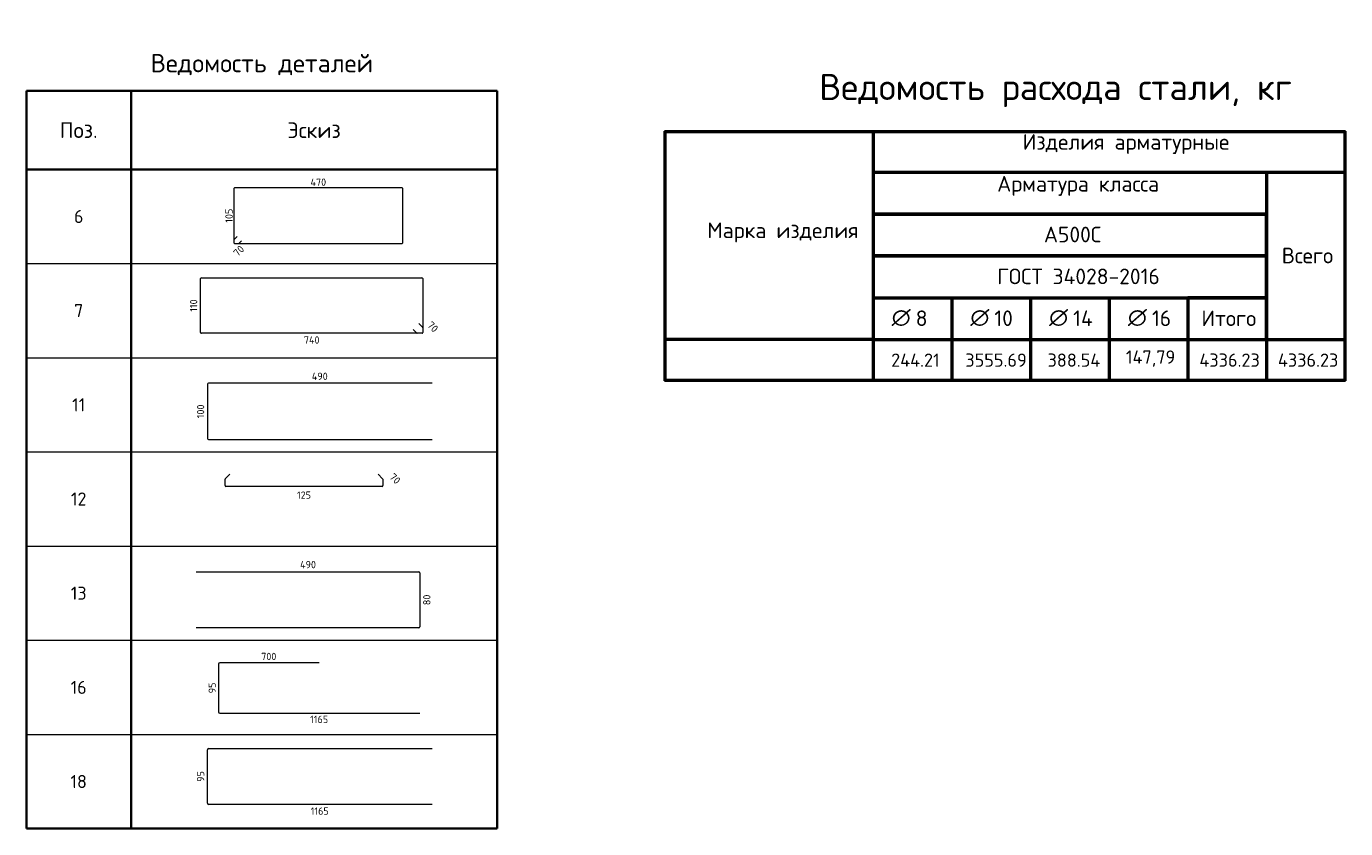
# Model space of a CAD drawing. Header units: millimetres. Extents: x 72601 to 81992, y 7256 to 14321.
# Tile 8 of 9: x 76948 to 81992, y 7256 to 10323. Entities that reach past the tile are written whole.
import ezdxf

# ---------------------------------------------------------------- set-up
doc = ezdxf.new("R2010")
doc.units = ezdxf.units.MM
doc.layers.add('Standard', color=7, linetype='Continuous', lineweight=25)
doc.layers.add('Экспликация_ описание', color=7, linetype='Continuous', lineweight=13)
doc.styles.add('ISOCPEUR', font='ISOCPEUR')

msp = doc.modelspace()

# ---------------------------------------------------------------- linework, layer by layer
at = {"layer": 'Standard', "color": 7, "linetype": 'Continuous', "lineweight": 35, "transparency": 33554687}
for p, q in [((76947.7, 10076.4), (78747.7, 10076.4)), ((76947.7, 9776.4), (76947.7, 10076.4)), ((76947.7, 10076.4), (76947.7, 9416.4)), ((77347.7, 9776.4), (77347.7, 10076.4)), ((77347.7, 10076.4), (77347.7, 9416.4)), ((78747.7, 9776.4), (78747.7, 10076.4)), ((78747.7, 10076.4), (78747.7, 9416.4)), ((78747.7, 9776.4), (76947.7, 9776.4)), ((76947.7, 9716.4), (76947.7, 9056.4)), ((77347.7, 9716.4), (77347.7, 9056.4)), ((78747.7, 9716.4), (78747.7, 9056.4)), ((76947.7, 9356.4), (76947.7, 8696.4)), ((77347.7, 9356.4), (77347.7, 8696.4)), ((78747.7, 9356.4), (78747.7, 8696.4)), ((76947.7, 8996.4), (76947.7, 8336.4)), ((77347.7, 8996.4), (77347.7, 8336.4)), ((78747.7, 8996.4), (78747.7, 8336.4)), ((76947.7, 8636.4), (76947.7, 7976.4)), ((77347.7, 8636.4), (77347.7, 7976.4)), ((78747.7, 8636.4), (78747.7, 7976.4)), ((76947.7, 8276.4), (76947.7, 7616.4)), ((77347.7, 8276.4), (77347.7, 7616.4)), ((78747.7, 8276.4), (78747.7, 7616.4)), ((76947.7, 7916.4), (76947.7, 7256.4)), ((77347.7, 7916.4), (77347.7, 7256.4)), ((78747.7, 7916.4), (78747.7, 7256.4)), ((76947.7, 7256.4), (78747.7, 7256.4))]:
    msp.add_line(p, q, dxfattribs=at)
at = {"layer": 'Standard', "color": 40, "linetype": 'Continuous', "lineweight": 18, "transparency": 33554687}
for p, q in [((77742.4, 9494.1), (77742.4, 9704.2)), ((77744.8, 9706.6), (78383, 9706.6)), ((78385.4, 9704.2), (78385.4, 9494.6)), ((77742.4, 9494.1), (77742.4, 9508.2)), ((77743, 9509.5), (77753.1, 9519.7)), ((77758.3, 9492.3), (77744.3, 9492.3)), ((78383, 9492.3), (77744.3, 9492.3)), ((77769.9, 9503), (77759.7, 9492.8)), ((77613.9, 9153), (77613.9, 9358.9)), ((77617.1, 9362.1), (78460.1, 9362.1)), ((78463.3, 9358.9), (78463.3, 9152.3)), ((78448.8, 9186.8), (78462.6, 9173.1)), ((78460.8, 9149.8), (77617.1, 9149.8)), ((78440, 9150.5), (78426.2, 9164.3)), ((78460.8, 9149.8), (78441.8, 9149.8)), ((78463.3, 9171.3), (78463.3, 9152.3)), ((77707.4, 8567.9), (77707.4, 8591.6)), ((77708.3, 8593.9), (77725.5, 8611.1)), ((78292.7, 8611.1), (78309.9, 8593.9)), ((78310.9, 8591.6), (78310.9, 8567.9)), ((78307.7, 8564.7), (77710.6, 8564.7))]:
    msp.add_line(p, q, dxfattribs=at)
at = {"layer": 'Standard', "color": 7, "linetype": 'Continuous', "lineweight": 13, "transparency": 33554687}
for p, q in [((76947.7, 9416.4), (78747.7, 9416.4)), ((76947.7, 9056.4), (78747.7, 9056.4)), ((76947.7, 8696.4), (78747.7, 8696.4)), ((76947.7, 8336.4), (78747.7, 8336.4)), ((76947.7, 7976.4), (78747.7, 7976.4)), ((76947.7, 7616.4), (78747.7, 7616.4)), ((76947.7, 7256.4), (78747.7, 7256.4))]:
    msp.add_line(p, q, dxfattribs=at)
at = {"layer": 'Standard', "color": 4, "linetype": 'Continuous', "lineweight": 18, "transparency": 33554687}
for p, q in [((77640.2, 8954.8), (77640.2, 8748)), ((78498.7, 8958.7), (77644.2, 8958.7)), ((77644.2, 8744.1), (78498.7, 8744.1)), ((77596.9, 8237.7), (78448.3, 8237.7)), ((78452.2, 8233.7), (78452.2, 8027.8)), ((78448.3, 8023.8), (77596.9, 8023.8))]:
    msp.add_line(p, q, dxfattribs=at)
at = {"layer": 'Standard', "color": 180, "linetype": 'Continuous', "lineweight": 18, "transparency": 33554687}
for p, q in [((77681.9, 7885.6), (77681.9, 7702.8)), ((78067.2, 7890.5), (77686.8, 7890.5)), ((77686.8, 7697.9), (78452.5, 7697.9)), ((77640.2, 7353.9), (77640.2, 7557.4)), ((77645.7, 7563), (78498.7, 7563)), ((78498.7, 7348.4), (77645.7, 7348.4))]:
    msp.add_line(p, q, dxfattribs=at)
at = {"layer": 'Standard', "color": 40, "linetype": 'Continuous', "lineweight": 18, "transparency": 33554687}
for centre, radius, start, end in [((77744.8, 9704.2), 2.37, 90, 180), ((78383, 9704.2), 2.37, 0, 90), ((77744.3, 9508.2), 1.89, 135, 180), ((77744.3, 9494.1), 1.89, 180, 270), ((77744.3, 9494.1), 1.89, 180, 270), ((77758.3, 9494.1), 1.89, 270, 315), ((78383, 9494.6), 2.37, 270, 0), ((77617.1, 9358.9), 3.2, 90, 180), ((78460.1, 9358.9), 3.2, 0, 90), ((77617.1, 9153), 3.2, 180, 270), ((78441.8, 9152.3), 2.56, 225, 270), ((78460.8, 9152.3), 2.56, 270, 0), ((78460.8, 9152.3), 2.56, 270, 0), ((78460.8, 9171.3), 2.56, 0, 45), ((77710.6, 8591.6), 3.2, 135, 180), ((78307.7, 8591.6), 3.2, 0, 45), ((77710.6, 8567.9), 3.2, 180, 270), ((78307.7, 8567.9), 3.2, 270, 0)]:
    msp.add_arc(centre, radius, start, end, dxfattribs=at)
at = {"layer": 'Standard', "color": 4, "linetype": 'Continuous', "lineweight": 18, "transparency": 33554687}
for centre, radius, start, end in [((77644.2, 8954.8), 3.95, 90, 180), ((77644.2, 8748), 3.95, 180, 270), ((78448.3, 8233.7), 3.94, 0, 90), ((78448.3, 8027.8), 3.94, 270, 0)]:
    msp.add_arc(centre, radius, start, end, dxfattribs=at)
at = {"layer": 'Standard', "color": 180, "linetype": 'Continuous', "lineweight": 18, "transparency": 33554687}
for centre, radius, start, end in [((77686.8, 7885.6), 4.97, 90, 180), ((77686.8, 7702.8), 4.97, 180, 270), ((77645.7, 7557.4), 5.53, 90, 180), ((77645.7, 7353.9), 5.53, 180, 270)]:
    msp.add_arc(centre, radius, start, end, dxfattribs=at)
at = {"layer": 'Экспликация_ описание', "color": 7, "linetype": 'Continuous', "lineweight": 50, "transparency": 33554687}
for p, q in [((79387.7, 9921.4), (81991.9, 9921.4)), ((79389.4, 9923.1), (79389.4, 8968.4)), ((80185, 9925.8), (80185, 9763.1)), ((80185, 9925.8), (80185, 9123.1)), ((81989.2, 9923.1), (81989.2, 8968.4)), ((80182.4, 9765.8), (81690.1, 9765.8)), ((80182.4, 9765.8), (81986.6, 9765.8)), ((80185, 9768.4), (80185, 9603.1)), ((81686.6, 9765.8), (81986.6, 9765.8)), ((81689.2, 9768.4), (81689.2, 9123.1)), ((80182.4, 9605.8), (81690.1, 9605.8)), ((80182.4, 9285.8), (80487, 9285.8)), ((80185, 9288.4), (80185, 9123.1)), ((80483.4, 9285.8), (80788, 9285.8)), ((80486.1, 9288.4), (80486.1, 9123.1)), ((80784.5, 9285.8), (81089.1, 9285.8)), ((80787.1, 9288.4), (80787.1, 9123.1)), ((81085.5, 9285.8), (81390.1, 9285.8)), ((81088.2, 9288.4), (81088.2, 9123.1)), ((80187.7, 9125.8), (79385, 9125.8)), ((80182.4, 9125.8), (80486.1, 9125.8)), ((80182.4, 9125.8), (80487, 9125.8)), ((80185, 9128.4), (80185, 8965.8)), ((80185, 9126.7), (80185, 8965.8)), ((80483.4, 9125.8), (80787.1, 9125.8)), ((80483.4, 9125.8), (80788, 9125.8)), ((80486.1, 9128.4), (80486.1, 8965.8)), ((80784.5, 9125.8), (81088.2, 9125.8)), ((80784.5, 9125.8), (81089.1, 9125.8)), ((80787.1, 9128.4), (80787.1, 8965.8)), ((81085.5, 9125.8), (81389.2, 9125.8)), ((81085.5, 9125.8), (81390.1, 9125.8)), ((81088.2, 9128.4), (81088.2, 8965.8)), ((81386.6, 9125.8), (81689.2, 9125.8)), ((81389.2, 9128.4), (81389.2, 8965.8)), ((81686.6, 9125.8), (81989.2, 9125.8)), ((81686.6, 9125.8), (81986.6, 9125.8)), ((81689.2, 9128.4), (81689.2, 8965.8)), ((79387.7, 8970.2), (81991.9, 8970.2))]:
    msp.add_line(p, q, dxfattribs=at)
at = {"layer": 'Экспликация_ описание', "color": 7, "linetype": 'Continuous', "lineweight": 25, "transparency": 33554687}
for p, q in [((81986.6, 9925.8), (81986.6, 9763.1)), ((81986.6, 9768.4), (81986.6, 9123.1))]:
    msp.add_line(p, q, dxfattribs=at)
at = {"layer": 'Экспликация_ описание', "color": 7, "linetype": 'Continuous', "lineweight": 35, "transparency": 33554687}
for p, q in [((81689.2, 9768.4), (81689.2, 9603.1)), ((80486.1, 9288.4), (80486.1, 9123.1)), ((80787.1, 9288.4), (80787.1, 9123.1)), ((81088.2, 9288.4), (81088.2, 9123.1)), ((81389.2, 9288.4), (81389.2, 9123.1)), ((80187.7, 9125.8), (79385, 9125.8))]:
    msp.add_line(p, q, dxfattribs=at)
at = {"layer": 'Экспликация_ описание', "color": 7, "linetype": 'Continuous', "lineweight": 50, "transparency": 33554687}
for points in [[(80185, 9605.8), (80185, 9445.8), (81689.2, 9445.8), (81689.2, 9605.8), (80185, 9605.8)], [(80185, 9445.8), (80185, 9285.8), (81689.2, 9285.8), (81689.2, 9445.8), (80185, 9445.8)], [(81389.2, 9285.8), (81389.2, 9125.8), (81689.2, 9125.8), (81689.2, 9285.8), (81389.2, 9285.8)]]:
    msp.add_lwpolyline(points, close=True, dxfattribs=at)

# ---------------------------------------------------------------- texts
at = {"layer": 'Standard', "color": 7, "linetype": 'Continuous', "lineweight": 35, "transparency": 33554687, "style": 'ISOCPEUR'}
for s, insert, char_height, width, attachment_point in [('\\A1;{\\fISOCPEUR|i0|b0;\\H70.000000;\\W1.000000;\\C7;Ведомость деталей}\\P', (77847.7, 10136.4), 14, 902.444, 8), ('\\A1;{\\fISOCPEUR|i0|b0;\\H60.000000;\\W1.000000;\\C7;Поз.}\\P', (77147.7, 9926.4), 12, 174.736, 5), ('\\A1;{\\fISOCPEUR|i0|b0;\\H60.000000;\\W1.000000;\\C7;Эскиз}\\P', (78047.7, 9926.4), 12, 235.356, 5), ('\\A1;{\\fISOCPEUR|i0|b0;\\H50.000000;\\W1.000000;\\C7;6}\\P', (77147.7, 9596.4), 10, 54.444, 5), ('\\A1;{\\fISOCPEUR|i0|b0;\\H50.000000;\\W1.000000;\\C7;7}\\P', (77147.7, 9236.4), 10, 54.444, 5), ('\\A1;{\\fISOCPEUR|i0|b0;\\H50.000000;\\W1.000000;\\C7;11}\\P', (77147.7, 8876.4), 10, 65.625, 5), ('\\A1;{\\fISOCPEUR|i0|b0;\\H50.000000;\\W1.000000;\\C7;12}\\P', (77147.7, 8516.4), 10, 78.75, 5), ('\\A1;{\\fISOCPEUR|i0|b0;\\H50.000000;\\W1.000000;\\C7;13}\\P', (77147.7, 8156.4), 10, 78.75, 5), ('\\A1;{\\fISOCPEUR|i0|b0;\\H50.000000;\\W1.000000;\\C7;16}\\P', (77147.7, 7796.4), 10, 78.75, 5), ('\\A1;{\\fISOCPEUR|i0|b0;\\H50.000000;\\W1.000000;\\C7;18}\\P', (77147.7, 7436.4), 10, 78.75, 5)]:
    msp.add_mtext(s, dxfattribs=dict(at, insert=insert, char_height=char_height, width=width, attachment_point=attachment_point))
at = {"layer": 'Standard', "color": 7, "linetype": 'Continuous', "lineweight": 25, "transparency": 33554687, "char_height": 28, "attachment_point": 5, "style": 'ISOCPEUR'}
for s, insert, width in [('\\A1;{\\fISOCPEUR|i0|b0;\\H28.000000;\\W1.000000;\\C7;470}\\P', (78063.9, 9727.6), 74.433), ('\\A1;{\\fISOCPEUR|i0|b0;\\H28.000000;\\W1.000000;\\C7;740}\\P', (78038.6, 9124.4), 74.433), ('\\A1;{\\fISOCPEUR|i0|b0;\\H28.000000;\\W1.000000;\\C7;490}\\P', (78069.4, 8985.3), 74.433), ('\\A1;{\\fISOCPEUR|i0|b0;\\H28.000000;\\W1.000000;\\C7;125}\\P', (78009.1, 8531.1), 64.765), ('\\A1;{\\fISOCPEUR|i0|b0;\\H28.000000;\\W1.000000;\\C7;490}\\P', (78024.5, 8265.6), 74.433), ('\\A1;{\\fISOCPEUR|i0|b0;\\H28.000000;\\W1.000000;\\C7;700}\\P', (77874.5, 7914.4), 71.583), ('\\A1;{\\fISOCPEUR|i0|b0;\\H28.000000;\\W1.000000;\\C7;1165}\\P', (78067.2, 7674), 78.4), ('\\A1;{\\fISOCPEUR|i0|b0;\\H28.000000;\\W1.000000;\\C7;1165}\\P', (78069.4, 7323.3), 78.4)]:
    msp.add_mtext(s, dxfattribs=dict(at, insert=insert, width=width))
for s, insert, width, rotation in [('\\A1;{\\fISOCPEUR|i0|b0;\\H28.000000;\\W1.000000;\\C7;105}\\P', (77722.5, 9599.4), 64.765, 90), ('\\A1;{\\fISOCPEUR|i0|b0;\\H28.000000;\\W1.000000;\\C7;70}\\P', (77759.8, 9464.8), 51.45, 45), ('\\A1;{\\fISOCPEUR|i0|b0;\\H28.000000;\\W1.000000;\\C7;110}\\P', (77587, 9255.9), 57.948, 90), ('\\A1;{\\fISOCPEUR|i0|b0;\\H28.000000;\\W1.000000;\\C7;70}\\P', (78501.5, 9174.3), 51.45, 315), ('\\A1;{\\fISOCPEUR|i0|b0;\\H28.000000;\\W1.000000;\\C7;100}\\P', (77613.7, 8851.4), 64.765, 90), ('\\A1;{\\fISOCPEUR|i0|b0;\\H28.000000;\\W1.000000;\\C7;70}\\P', (78357.3, 8594.1), 51.45, 315), ('\\A1;{\\fISOCPEUR|i0|b0;\\H28.000000;\\W1.000000;\\C7;80}\\P', (78478.7, 8130.8), 51.45, 90), ('\\A1;{\\fISOCPEUR|i0|b0;\\H28.000000;\\W1.000000;\\C7;95}\\P', (77658, 7794.2), 51.45, 90), ('\\A1;{\\fISOCPEUR|i0|b0;\\H28.000000;\\W1.000000;\\C7;95}\\P', (77613.7, 7455.7), 51.45, 90)]:
    msp.add_mtext(s, dxfattribs=dict(at, insert=insert, width=width, rotation=rotation))
at = {"layer": 'Экспликация_ описание', "color": 7, "linetype": 'Continuous', "lineweight": 35, "transparency": 33554687, "attachment_point": 7, "style": 'ISOCPEUR'}
for s, insert, char_height, width in [('\\A1;{\\fISOCPEUR|i0|b0;\\H99.815424;\\W1.000000;\\C7;Ведомость расхода стали, кг}\\P', (79979.3, 10014.5), 99.815, 1930.904), ('\\A1;{\\fISOCPEUR|i0|b0;\\H59.795367;\\W1.000000;\\C7;Изделия арматурные}\\P', (80757.1, 9835.4), 59.795, 815.759), ('\\A1;{\\fISOCPEUR|i0|b0;\\H59.795367;\\W1.000000;\\C7;Арматура класса}\\P', (80659.6, 9675.3), 59.795, 693.097), ('\\A1;{\\fISOCPEUR|i0|b0;\\H59.795367;\\W1.000000;\\C7;Марка изделия}\\P', (79551.1, 9497.5), 59.795, 588.358), ('\\A1;{\\fISOCPEUR|i0|b0;\\H59.795367;\\W1.000000;\\C7;А500С}\\P', (80838.4, 9497.5), 59.795, 249.607), ('\\A1;{\\fISOCPEUR|i0|b0;\\H59.795367;\\W1.000000;\\C7;ГОСТ 34028-2016}\\P', (80659.6, 9337.5), 59.795, 656.652), ('\\A1;{\\fISOCPEUR|i0|b0;\\H59.795367;\\W1.000000;\\C7;Всего}\\P', (81747.7, 9417.3), 59.795, 237.565), ('\\A1;{\\fISOCPEUR|i0|b0;\\H59.795367;\\W1.000000;\\C7;∅}\\P', (80256.2, 9177.5), 59.795, 78.278), ('\\A1;{\\fISOCPEUR|i0|b0;\\H59.795367;\\W1.000000;\\C7; 8}\\P', (80310.1, 9177.5), 59.795, 103.645), ('\\A1;{\\fISOCPEUR|i0|b0;\\H59.795367;\\W1.000000;\\C7;∅}\\P', (80557, 9177.5), 59.795, 78.278), ('\\A1;{\\fISOCPEUR|i0|b0;\\H59.795367;\\W1.000000;\\C7; 10}\\P', (80610.8, 9177.5), 59.795, 132.093), ('\\A1;{\\fISOCPEUR|i0|b0;\\H59.795367;\\W1.000000;\\C7;∅}\\P', (80858.2, 9177.5), 59.795, 78.278), ('\\A1;{\\fISOCPEUR|i0|b0;\\H59.795367;\\W1.000000;\\C7; 14}\\P', (80912.1, 9177.5), 59.795, 138.309), ('\\A1;{\\fISOCPEUR|i0|b0;\\H59.795367;\\W1.000000;\\C7;∅}\\P', (81159.5, 9177.5), 59.795, 78.278), ('\\A1;{\\fISOCPEUR|i0|b0;\\H59.795367;\\W1.000000;\\C7; 16}\\P', (81213.3, 9177.5), 59.795, 132.093), ('\\A1;{\\fISOCPEUR|i0|b0;\\H59.795367;\\W1.000000;\\C7;Итого}\\P', (81440.4, 9177.5), 59.795, 255.625), ('\\A1;{\\fISOCPEUR|i0|b0;\\H50.595367;\\W1.000000;\\C7;244.21}\\P', (80254.2, 9022), 50.595, 215.151), ('\\A1;{\\fISOCPEUR|i0|b0;\\H50.595367;\\W1.000000;\\C7;3555.69}\\P', (80537.7, 9022), 50.595, 251.9), ('\\A1;{\\fISOCPEUR|i0|b0;\\H50.595367;\\W1.000000;\\C7;388.54}\\P', (80852.1, 9022), 50.595, 221.386), ('\\A1;{\\fISOCPEUR|i0|b0;\\H50.595367;\\W1.000000;\\C7;147,79}\\P', (81151.8, 9022), 50.595, 212.592), ('\\A1;{\\fISOCPEUR|i0|b0;\\H50.595367;\\W1.000000;\\C7;4336.23}\\P', (81432.8, 9022), 50.595, 256.982), ('\\A1;{\\fISOCPEUR|i0|b0;\\H50.595367;\\W1.000000;\\C7;4336.23}\\P', (81733, 9022), 50.595, 256.982)]:
    msp.add_mtext(s, dxfattribs=dict(at, insert=insert, char_height=char_height, width=width))

doc.saveas('drawing.dxf')
